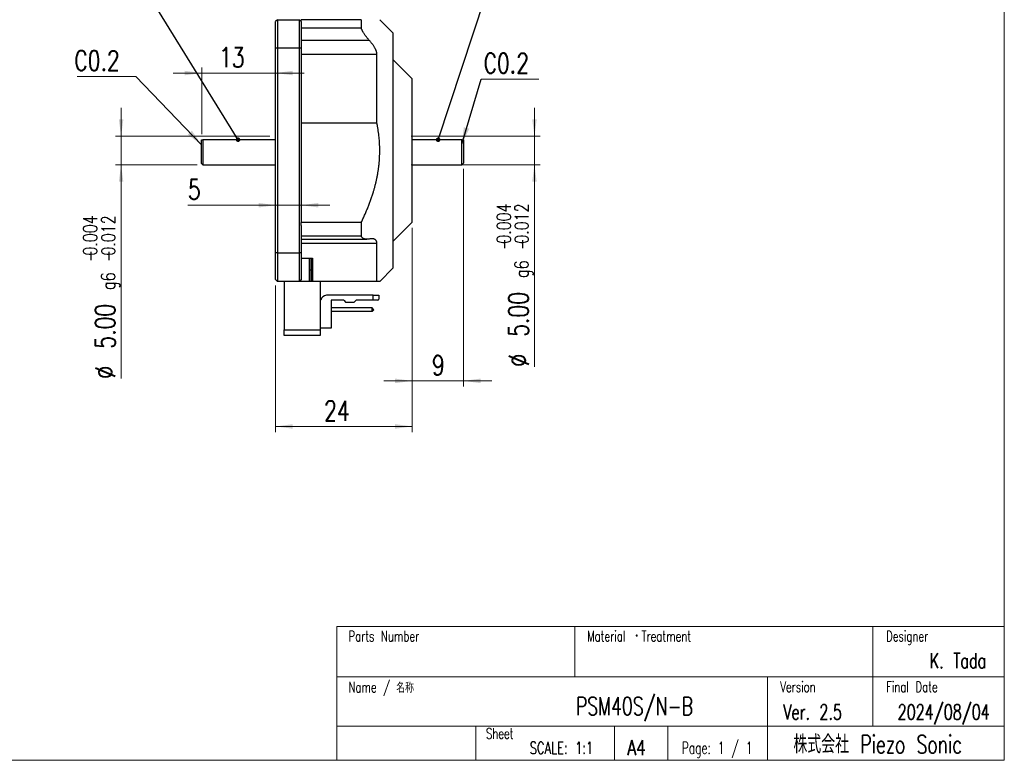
# Model space of a CAD drawing. Header units: millimetres. Extents: x 5 to 292, y 5 to 205.
# Tile 2 of 7: x 119 to 292, y 5 to 135. Entities that reach past the tile are written whole.
import ezdxf

# ---------------------------------------------------------------- set-up
doc = ezdxf.new("R2010")
doc.units = ezdxf.units.MM
doc.styles.add('SLDTEXTSTYLE0', font='TXT', dxfattribs={"width": 0.75, "bigfont": 'bigfont'})
doc.styles.add('SLDTEXTSTYLE1', font='TXT', dxfattribs={"width": 0.7, "bigfont": 'bigfont'})
doc.styles.add('SLDTEXTSTYLE2', font='TXT', dxfattribs={"width": 0.645455, "bigfont": 'bigfont'})
doc.styles.get("Standard").update_dxf_attribs({"font": 'txt', "bigfont": 'bigfont'})
doc.dimstyles.new('SLDDIMSTYLE0', dxfattribs={"dimtxt": 3.5, "dimasz": 3, "dimexe": 0, "dimexo": 0.0625, "dimgap": 0.875, "dimtad": 3, "dimdec": 0, "dimrnd": 1e-09, "dimzin": 12, "dimdsep": 46, "dimtxsty": 'SLDTEXTSTYLE0', "dimsah": 1, "dimcen": 0.09, "dimadec": 0, "dimazin": 3, "dimtfac": 1, "dimtdec": 0, "dimtmove": 0, "dimatfit": 0, "dimfxl": 1, "dimfrac": 2, "dimtolj": 1, "dimtzin": 12, "dimarcsym": 0})
doc.dimstyles.new('SLDDIMSTYLE1', dxfattribs={"dimtxt": 3.5, "dimasz": 3, "dimexe": 0, "dimexo": 0.0625, "dimgap": 0.875, "dimtad": 3, "dimdec": 0, "dimrnd": 1e-09, "dimzin": 12, "dimdsep": 46, "dimtxsty": 'SLDTEXTSTYLE0', "dimsah": 1, "dimcen": 0.09, "dimadec": 0, "dimazin": 3, "dimtfac": 1, "dimtdec": 0, "dimtofl": 0, "dimtmove": 0, "dimatfit": 3, "dimfxl": 1, "dimfrac": 2, "dimtolj": 1, "dimtzin": 12, "dimarcsym": 0})
doc.dimstyles.new('SLDDIMSTYLE3', dxfattribs={"dimtxt": 0.18, "dimasz": 3, "dimexe": 0, "dimexo": 0.0625, "dimgap": 0, "dimtad": 0, "dimtih": 1, "dimtoh": 1, "dimdec": 0, "dimrnd": 1e-09, "dimzin": 0, "dimdsep": 46, "dimtxsty": 'Standard', "dimsah": 1, "dimcen": 0.09, "dimadec": 0, "dimazin": 0, "dimtfac": 3, "dimtdec": 0, "dimtofl": 0, "dimtmove": 0, "dimatfit": 3, "dimfxl": 1, "dimfrac": 2, "dimtolj": 1, "dimtzin": 0, "dimarcsym": 0})
doc.dimstyles.new('SLDDIMSTYLE4', dxfattribs={"dimtxt": 3.5, "dimasz": 3, "dimexe": 0, "dimexo": 0.0625, "dimgap": 0.875, "dimtad": 3, "dimrnd": 1e-09, "dimzin": 4, "dimdsep": 46, "dimtxsty": 'SLDTEXTSTYLE0', "dimsah": 1, "dimcen": 0.09, "dimadec": 0, "dimazin": 1, "dimtol": 1, "dimtp": -0.004, "dimtm": 0.012, "dimtfac": 1, "dimtdec": 3, "dimtmove": 0, "dimatfit": 0, "dimfxl": 1, "dimfrac": 2, "dimtolj": 1, "dimarcsym": 0})
doc.dimstyles.new('SLDDIMSTYLE5', dxfattribs={"dimtxt": 0.18, "dimasz": 0.8, "dimexe": 0, "dimexo": 0.0625, "dimgap": 0, "dimtad": 0, "dimtih": 1, "dimtoh": 1, "dimdec": 0, "dimrnd": 1e-09, "dimzin": 0, "dimdsep": 46, "dimtxsty": 'Standard', "dimblk1": 'DOT', "dimblk2": 'DOT', "dimsah": 1, "dimcen": 0.09, "dimadec": 0, "dimazin": 0, "dimtfac": 0.8, "dimtdec": 0, "dimtofl": 0, "dimtmove": 0, "dimatfit": 3, "dimldrblk": 'DOT', "dimfxl": 1, "dimfrac": 2, "dimtolj": 1, "dimtzin": 0, "dimarcsym": 0})

# ---------------------------------------------------------------- blocks, each defined once
blk = doc.blocks.new('_D_6')
at = {"color": 7, "linetype": 'Continuous', "lineweight": 0}
for p, q in [((163.95, 102.58), (148.53, 102.58)), ((163.95, 102.58), (168.45, 102.58)), ((168.45, 102.58), (173.45, 102.58))]:
    blk.add_line(p, q, dxfattribs=at)
at = {"color": 7, "linetype": 'Continuous', "lineweight": 18}
for points in [[(163.95, 102.58), (160.95, 102.98), (160.95, 102.18)], [(168.45, 102.58), (171.45, 102.18), (171.45, 102.98)]]:
    blk.add_solid(points, dxfattribs=at)
at = {"color": 7, "linetype": 'Continuous', "lineweight": 18, "insert": (148.53, 107.09), "char_height": 3.5, "attachment_point": 1, "style": 'SLDTEXTSTYLE0'}
blk.add_mtext('5', dxfattribs=at)
blk = doc.blocks.new('_D_7')
at = {"color": 7, "linetype": 'Continuous', "lineweight": 0}
for p, q in [((187.95, 98.59), (187.95, 62.69)), ((163.95, 88.49), (163.95, 62.69)), ((163.95, 63.69), (187.95, 63.69))]:
    blk.add_line(p, q, dxfattribs=at)
at = {"color": 7, "linetype": 'Continuous', "lineweight": 18}
for points in [[(163.95, 63.69), (166.95, 63.29), (166.95, 64.09)], [(187.95, 63.69), (184.95, 64.09), (184.95, 63.29)]]:
    blk.add_solid(points, dxfattribs=at)
at = {"color": 7, "linetype": 'Continuous', "lineweight": 18, "insert": (172.46, 68.2), "char_height": 3.5, "attachment_point": 1, "style": 'SLDTEXTSTYLE0'}
blk.add_mtext('24', dxfattribs=at)
blk = doc.blocks.new('_D_8')
at = {"color": 7, "linetype": 'Continuous', "lineweight": 0}
for p, q in [((136.79, 114.69), (136.79, 119.69)), ((162.95, 114.69), (135.79, 114.69)), ((136.79, 109.69), (136.79, 114.69)), ((150.15, 109.69), (135.79, 109.69)), ((136.79, 109.69), (136.79, 72.09))]:
    blk.add_line(p, q, dxfattribs=at)
at = {"color": 7, "linetype": 'Continuous', "lineweight": 18}
for points in [[(136.79, 114.69), (137.19, 117.69), (136.39, 117.69)], [(136.79, 109.69), (136.39, 106.69), (137.19, 106.69)]]:
    blk.add_solid(points, dxfattribs=at)
at = {"color": 7, "linetype": 'Continuous', "lineweight": 18, "attachment_point": 1, "rotation": 90, "style": 'SLDTEXTSTYLE0'}
for s, insert, char_height in [('0.004', (130.15, 93.71), 2.45), ('0.012', (133.32, 93.71), 2.45), ('-', (130.15, 92.63), 2.45), ('-', (133.32, 92.63), 2.45), ('g6', (133.28, 87.71), 2.45), ('5.00', (132.22, 77.37), 3.5), ('%%c', (132.27, 72.09), 3.5)]:
    blk.add_mtext(s, dxfattribs=dict(at, insert=insert, char_height=char_height))
blk = doc.blocks.new('_D_9')
at = {"color": 7, "linetype": 'Continuous', "lineweight": 0}
for p, q in [((150.95, 115.09), (150.95, 126.81)), ((150.95, 125.81), (145.95, 125.81)), ((150.95, 125.81), (163.95, 125.81)), ((163.95, 125.81), (168.95, 125.81))]:
    blk.add_line(p, q, dxfattribs=at)
at = {"color": 7, "linetype": 'Continuous', "lineweight": 18}
for points in [[(150.95, 125.81), (147.95, 126.21), (147.95, 125.41)], [(163.95, 125.81), (166.95, 125.41), (166.95, 126.21)]]:
    blk.add_solid(points, dxfattribs=at)
at = {"color": 7, "linetype": 'Continuous', "lineweight": 18, "insert": (153.99, 130.32), "char_height": 3.5, "attachment_point": 1, "style": 'SLDTEXTSTYLE0'}
blk.add_mtext('13', dxfattribs=at)
blk = doc.blocks.new('_D_10')
at = {"color": 7, "linetype": 'Continuous', "lineweight": 0}
for p, q in [((196.95, 108.99), (196.95, 70.7)), ((187.95, 98.59), (187.95, 70.7)), ((187.95, 71.7), (182.95, 71.7)), ((187.95, 71.7), (196.95, 71.7)), ((196.95, 71.7), (201.95, 71.7))]:
    blk.add_line(p, q, dxfattribs=at)
at = {"color": 7, "linetype": 'Continuous', "lineweight": 18}
for points in [[(187.95, 71.7), (184.95, 72.1), (184.95, 71.3)], [(196.95, 71.7), (199.95, 71.3), (199.95, 72.1)]]:
    blk.add_solid(points, dxfattribs=at)
at = {"color": 7, "linetype": 'Continuous', "lineweight": 18, "insert": (191.4, 76.21), "char_height": 3.5, "attachment_point": 1, "style": 'SLDTEXTSTYLE0'}
blk.add_mtext('9', dxfattribs=at)
blk = doc.blocks.new('_D_11')
at = {"color": 7, "linetype": 'Continuous', "lineweight": 0}
for p, q in [((209.43, 114.69), (209.43, 119.69)), ((187.75, 114.69), (210.43, 114.69)), ((209.43, 109.69), (209.43, 114.69)), ((187.75, 109.69), (210.43, 109.69)), ((209.43, 109.69), (209.43, 74.17))]:
    blk.add_line(p, q, dxfattribs=at)
at = {"color": 7, "linetype": 'Continuous', "lineweight": 18}
for points in [[(209.43, 114.69), (209.83, 117.69), (209.03, 117.69)], [(209.43, 109.69), (209.03, 106.69), (209.83, 106.69)]]:
    blk.add_solid(points, dxfattribs=at)
at = {"color": 7, "linetype": 'Continuous', "lineweight": 18, "attachment_point": 1, "rotation": 90, "style": 'SLDTEXTSTYLE0'}
for s, insert, char_height in [('0.004', (202.8, 95.8), 2.45), ('0.012', (205.96, 95.8), 2.45), ('-', (202.8, 94.71), 2.45), ('-', (205.96, 94.71), 2.45), ('g6', (205.93, 89.8), 2.45), ('5.00', (204.86, 79.45), 3.5), ('%%c', (204.92, 74.17), 3.5)]:
    blk.add_mtext(s, dxfattribs=dict(at, insert=insert, char_height=char_height))
blk = doc.blocks.new('SW_NOTE_0_1')
at = {"color": 0, "linetype": 'Continuous', "lineweight": 0}
blk.add_line((-10.34, 0), (0, 0), dxfattribs=at)
at = {"color": 0, "linetype": 'Continuous', "lineweight": 0, "insert": (-10.84, 4.56), "char_height": 3.5, "attachment_point": 1, "style": 'SLDTEXTSTYLE0'}
blk.add_mtext('C0.2', dxfattribs=at)
blk = doc.blocks.new('_Dot')
at = {"color": 0, "linetype": 'ByBlock', "lineweight": -2}
blk.add_line((-0.5, 0), (-1, 0), dxfattribs=at)
at = {"color": 0, "linetype": 'ByBlock', "const_width": 0.5}
blk.add_lwpolyline([(-0.25, 0, 1), (0.25, 0, 1)], format="xyb", close=True, dxfattribs=at)
blk = doc.blocks.new('SW_NOTE_0_4')
at = {"color": 0, "linetype": 'Continuous', "lineweight": 0}
blk.add_line((10.17, 0), (0, 0), dxfattribs=at)
at = {"color": 0, "linetype": 'Continuous', "lineweight": 0, "insert": (0.43, 4.54), "char_height": 3.5, "attachment_point": 1, "style": 'SLDTEXTSTYLE0'}
blk.add_mtext('C0.2', dxfattribs=at)

msp = doc.modelspace()

# ---------------------------------------------------------------- linework, layer by layer
at = {"color": 7, "linetype": 'Continuous', "lineweight": 18}
for p, q in [((292, 77.25), (292, 205)), ((292, 5), (292, 77.25)), ((174.698, 28.531), (292, 28.524)), ((174.698, 5), (174.698, 28.531)), ((216.545, 19.666), (216.545, 28.529)), ((268.897, 19.67), (268.897, 28.525)), ((174.698, 19.663), (292, 19.672)), ((250.4, 10.984), (250.4, 19.668)), ((268.899, 10.986), (268.899, 19.67)), ((269.993, 10.986), (174.698, 10.974)), ((199.155, 5), (199.155, 10.977)), ((223.487, 5), (223.487, 10.98)), ((232.874, 5), (232.874, 10.981)), ((250.401, 5), (250.401, 10.984)), ((292, 10.986), (269.993, 10.986)), ((5, 5), (292, 5))]:
    msp.add_line(p, q, dxfattribs=at)
at = {"color": 7, "linetype": 'Continuous', "lineweight": 25}
for p, q in [((164.246, 135.191), (163.946, 134.891)), ((164.246, 135.191), (164.246, 130.191)), ((164.246, 135.191), (168.146, 135.191)), ((168.146, 130.191), (168.146, 135.191)), ((168.146, 135.191), (168.446, 134.891)), ((178.996, 135.191), (168.446, 135.191)), ((168.446, 134.891), (168.446, 135.191)), ((178.996, 135.191), (178.996, 133.683)), ((184.546, 132.891), (182.246, 135.191)), ((163.946, 130.191), (163.946, 134.891)), ((168.446, 134.891), (168.446, 130.191)), ((178.996, 133.683), (168.446, 133.683)), ((180.411, 131.549), (168.446, 131.549)), ((184.546, 132.891), (184.546, 91.491)), ((164.246, 130.191), (163.946, 130.191)), ((163.946, 94.191), (163.946, 130.191)), ((168.146, 130.191), (164.246, 130.191)), ((164.246, 130.191), (164.246, 94.191)), ((168.446, 130.191), (168.146, 130.191)), ((168.146, 94.191), (168.146, 130.191)), ((168.446, 130.191), (168.446, 118.27)), ((181.746, 129.089), (168.446, 129.089)), ((181.746, 117.013), (181.746, 129.089)), ((187.946, 124.791), (184.546, 128.191)), ((187.946, 112.191), (187.946, 124.791)), ((168.446, 118.27), (168.446, 117.013)), ((181.746, 117.013), (168.446, 117.013)), ((168.446, 117.013), (168.446, 99.539)), ((150.946, 109.891), (150.946, 114.091)), ((151.146, 114.091), (151.146, 109.691)), ((163.946, 114.091), (151.146, 114.091)), ((196.646, 114.091), (187.946, 114.091)), ((196.646, 109.691), (196.646, 114.091)), ((196.946, 114.091), (196.946, 109.991)), ((187.946, 99.591), (187.946, 112.191)), ((150.946, 109.891), (151.146, 109.691)), ((151.146, 109.691), (163.946, 109.691)), ((187.946, 109.691), (196.646, 109.691)), ((196.646, 109.691), (196.946, 109.991)), ((178.996, 99.539), (168.446, 99.539)), ((168.446, 99.008), (168.446, 99.539)), ((168.446, 99.008), (168.446, 94.191)), ((178.996, 99.539), (178.996, 97.12)), ((184.546, 96.191), (187.946, 99.591)), ((178.996, 97.12), (168.446, 97.12)), ((168.446, 96.583), (179.974, 96.583)), ((181.746, 95.86), (168.446, 95.86)), ((181.746, 89.191), (181.746, 95.86)), ((164.246, 94.191), (163.946, 94.191)), ((163.946, 89.491), (163.946, 94.191)), ((164.246, 94.191), (168.146, 94.191)), ((164.246, 94.191), (164.246, 89.191)), ((168.446, 94.191), (168.146, 94.191)), ((168.146, 89.191), (168.146, 94.191)), ((168.446, 94.191), (168.446, 89.491)), ((168.446, 93.242), (170.446, 93.242)), ((169.846, 93.242), (169.846, 89.191)), ((170.186, 89.191), (170.186, 93.242)), ((170.326, 93.242), (170.326, 89.191)), ((170.366, 93.242), (170.366, 89.191)), ((170.406, 93.242), (170.406, 89.191)), ((170.406, 92.191), (170.446, 92.191)), ((170.446, 93.242), (170.446, 89.191)), ((169.846, 91.231), (170.186, 91.231)), ((170.406, 91.231), (170.446, 91.231)), ((182.246, 89.191), (184.546, 91.491)), ((164.246, 89.191), (163.946, 89.491)), ((168.146, 89.191), (164.246, 89.191)), ((165.446, 89.191), (165.446, 80.691)), ((168.446, 89.491), (168.146, 89.191)), ((171.746, 89.191), (168.146, 89.191)), ((168.246, 89.291), (168.246, 89.191)), ((171.746, 89.191), (171.746, 80.691)), ((181.746, 89.191), (171.746, 89.191)), ((181.106, 86.741), (172.895, 86.741)), ((181.106, 85.891), (181.106, 86.741)), ((181.106, 86.741), (182.106, 86.741)), ((182.106, 86.741), (182.106, 86.091)), ((171.906, 85.891), (171.746, 85.891)), ((173.706, 85.891), (173.706, 80.991)), ((175.906, 85.891), (173.706, 85.891)), ((175.906, 85.891), (176.306, 85.491)), ((177.706, 85.491), (176.306, 85.491)), ((177.706, 85.491), (178.106, 85.891)), ((181.106, 85.891), (178.106, 85.891)), ((181.906, 85.891), (181.106, 85.891)), ((180.906, 84.516), (173.706, 84.516)), ((180.906, 83.866), (173.706, 83.866)), ((180.906, 83.866), (180.906, 84.516)), ((181.206, 84.216), (180.906, 84.516)), ((180.906, 83.866), (181.206, 84.166)), ((181.206, 84.216), (181.206, 84.166)), ((165.446, 80.691), (171.746, 80.691)), ((165.446, 79.691), (165.446, 80.691)), ((171.746, 79.691), (165.446, 79.691)), ((173.706, 80.991), (171.746, 80.991)), ((171.746, 80.691), (171.746, 79.691))]:
    msp.add_line(p, q, dxfattribs=at)
for centre, radius, start, end in [((172.895, 85.741), 1, 90, 171.37307), ((181.906, 86.091), 0.2, 270, 0)]:
    msp.add_arc(centre, radius, start, end, dxfattribs=at)
for points, knots in [([(180.411, 131.549), (180.361, 131.605), (180.262, 131.716), (180.117, 131.888), (179.974, 132.066), (179.833, 132.249), (179.697, 132.436), (179.567, 132.624), (179.446, 132.812), (179.344, 132.979), (179.261, 133.126), (179.193, 133.253), (179.124, 133.389), (179.057, 133.533), (179.016, 133.633), (178.996, 133.683)], [0, 0, 0, 0, 0.0842318, 0.1685162, 0.2527354, 0.3394697, 0.4262804, 0.51299, 0.5974952, 0.6819906, 0.7396985, 0.7974482, 0.8551462, 0.9273421, 1, 1, 1, 1]), ([(181.746, 129.089), (181.745, 129.13), (181.742, 129.213), (181.722, 129.347), (181.691, 129.486), (181.649, 129.629), (181.596, 129.774), (181.534, 129.921), (181.464, 130.069), (181.382, 130.226), (181.287, 130.391), (181.179, 130.563), (181.064, 130.733), (180.944, 130.901), (180.818, 131.067), (180.686, 131.23), (180.551, 131.392), (180.457, 131.497), (180.411, 131.549)], [0, 0, 0, 0, 0.057136, 0.1145292, 0.1719502, 0.2291243, 0.2858823, 0.342812, 0.3997809, 0.4565924, 0.5237033, 0.5910173, 0.6584575, 0.7258789, 0.7930802, 0.8620331, 0.9310359, 1, 1, 1, 1]), ([(178.996, 99.539), (179.097, 99.751), (179.298, 100.174), (179.588, 100.814), (179.868, 101.459), (180.135, 102.109), (180.391, 102.763), (180.634, 103.423), (180.863, 104.088), (181.007, 104.539), (181.132, 104.946), (181.24, 105.308), (181.389, 105.848), (181.528, 106.39), (181.655, 106.936), (181.774, 107.498), (181.883, 108.077), (181.981, 108.674), (182.064, 109.273), (182.132, 109.874), (182.183, 110.456), (182.218, 111.017), (182.239, 111.558), (182.248, 112.099), (182.244, 112.641), (182.227, 113.184), (182.197, 113.726), (182.155, 114.264), (182.1, 114.807), (182.031, 115.356), (181.949, 115.91), (181.855, 116.463), (181.782, 116.829), (181.746, 117.013)], [0, 0, 0, 0, 0.0389724, 0.0779501, 0.1169266, 0.1558975, 0.1948835, 0.2338778, 0.2728705, 0.3118544, 0.3126395, 0.3436845, 0.374739, 0.4057956, 0.436848, 0.4678913, 0.5014158, 0.5349559, 0.5685, 0.6020379, 0.6355606, 0.6655724, 0.6955924, 0.7256123, 0.755624, 0.7858062, 0.8159884, 0.8458372, 0.8756861, 0.9067602, 0.9378423, 0.968925, 1, 1, 1, 1]), ([(150.946, 114.091), (150.98, 114.091), (151.044, 114.091), (151.113, 114.091), (151.146, 114.091)], [0, 0, 0, 0, 0.5248339, 1, 1, 1, 1]), ([(196.646, 114.091), (196.679, 114.091), (196.749, 114.091), (196.85, 114.091), (196.914, 114.091), (196.946, 114.091)], [0, 0, 0, 0, 0.3052708, 0.6523617, 1, 1, 1, 1]), ([(180.411, 96.633), (180.361, 96.623), (180.262, 96.603), (180.117, 96.587), (179.974, 96.581), (179.833, 96.587), (179.697, 96.606), (179.567, 96.639), (179.446, 96.685), (179.344, 96.74), (179.261, 96.798), (179.193, 96.856), (179.124, 96.927), (179.057, 97.012), (179.016, 97.084), (178.996, 97.12)], [0, 0, 0, 0, 0.0842318, 0.1685162, 0.2527354, 0.3394697, 0.4262804, 0.51299, 0.5974952, 0.6819906, 0.7396985, 0.7974482, 0.8551462, 0.9273421, 1, 1, 1, 1]), ([(181.746, 95.86), (181.745, 95.901), (181.742, 95.984), (181.722, 96.096), (181.691, 96.2), (181.649, 96.293), (181.596, 96.375), (181.534, 96.447), (181.464, 96.508), (181.382, 96.562), (181.287, 96.608), (181.179, 96.644), (181.064, 96.669), (180.944, 96.682), (180.818, 96.685), (180.686, 96.677), (180.551, 96.661), (180.457, 96.642), (180.411, 96.633)], [0, 0, 0, 0, 0.0571351, 0.11452735, 0.17194741, 0.2291206, 0.28587847, 0.34280804, 0.39977673, 0.45658811, 0.52369865, 0.59101225, 0.65845205, 0.72587309, 0.79307402, 0.86202902, 0.93103387, 1, 1, 1, 1]), ([(182.245, 89.191), (182.245, 89.191), (182.243, 89.191), (182.226, 89.191), (182.197, 89.191), (182.155, 89.191), (182.1, 89.191), (182.031, 89.191), (181.949, 89.191), (181.855, 89.191), (181.782, 89.191), (181.746, 89.191)], [0, 0, 0, 0, 0.09255992, 0.20460425, 0.31671072, 0.42751922, 0.53838576, 0.65367035, 0.76895534, 0.88447743, 1, 1, 1, 1])]:
    msp.add_open_spline(points, degree=3, knots=knots, dxfattribs=at)

# ---------------------------------------------------------------- block references
at = {"color": 7, "linetype": 'Continuous', "lineweight": 0}
for name, p in [('SW_NOTE_0_1', (139.407, 125.179)), ('SW_NOTE_0_4', (200.049, 124.757))]:
    msp.add_blockref(name, p, dxfattribs=at)

# ---------------------------------------------------------------- texts
for s, insert, char_height, attachment_point, style in [('Parts Number', (176.746, 27.76), 1.85208, 1, 'SLDTEXTSTYLE1'), ('Material ・Treatment', (218.678, 27.76), 1.85208, 1, 'SLDTEXTSTYLE1'), ('Designer', (271.238, 27.76), 1.8521, 1, 'SLDTEXTSTYLE1'), ('K. Tada', (283.865, 23.842), 2.6458, 2, 'SLDTEXTSTYLE1'), ('Name /', (176.746, 18.784), 1.8521, 1, 'SLDTEXTSTYLE1'), ('名称', (185.145, 18.492), 1.5875, 1, 'SLDTEXTSTYLE1'), ('Version', (252.633, 18.831), 1.8521, 1, 'SLDTEXTSTYLE1'), ('Final Date', (271.238, 18.831), 1.8521, 1, 'SLDTEXTSTYLE1'), ('PSM40S/N-B', (227.003, 16.11), 3.175, 2, 'SLDTEXTSTYLE1'), ('Ver. 2.5', (258.319, 14.803), 2.6458, 2, 'SLDTEXTSTYLE1'), ('2024/08/04', (281.349, 14.803), 2.6458, 2, 'SLDTEXTSTYLE1'), ('Sheet', (200.913, 10.639), 1.8521, 1, 'SLDTEXTSTYLE1'), ('株式会社 Piezo Sonic', (269.758, 9.407), 3.175, 2, 'SLDTEXTSTYLE1'), ('SCALE: 1:1', (208.592, 8.241), 2.1167, 1, 'SLDTEXTSTYLE1'), ('A4', (225.775, 8.54), 2.6458, 1, 'SLDTEXTSTYLE0'), ('Page: 1 / 1', (235.353, 8.241), 2.11667, 1, 'SLDTEXTSTYLE2')]:
    msp.add_mtext(s, dxfattribs=dict(at, insert=insert, char_height=char_height, attachment_point=attachment_point, style=style))

# ---------------------------------------------------------------- dimensions: what is measured, and where the dimension line sits
at = {"color": 7, "linetype": 'Continuous', "lineweight": 18}
for base, p1, p2, dimstyle, picture, middle in [((163.946, 125.812), (150.946, 114.091), (163.946, 130.191), 'SLDDIMSTYLE0', '_D_9', (156.576, 125.812)), ((196.946, 71.697), (187.946, 99.591), (196.946, 109.991), 'SLDDIMSTYLE0', '_D_10', (192.692, 71.697)), ((168.445910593, 102.575144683), (163.945910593, 94.190779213), (168.445910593, 99.539198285), 'SLDDIMSTYLE0', '_D_6', (149.819055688, 102.575144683)), ((187.946, 63.691), (163.946, 89.491), (187.946, 99.591), 'SLDDIMSTYLE1', '_D_7', (175.044, 63.691))]:
    dim = msp.add_linear_dim(base=base, p1=p1, p2=p2, dimstyle=dimstyle, dxfattribs=at)
    dim.commit()
    dim.dimension.update_dxf_attribs({"geometry": picture, "text_midpoint": middle, "dimtype": 160})
for base, p1, p2, picture, middle in [((136.786, 114.691), (151.146, 109.691), (163.946, 114.691), '_D_8', (136.786, 86.975)), ((209.43, 114.691), (186.746, 109.691), (186.746, 114.691), '_D_11', (209.43, 89.058))]:
    dim = msp.add_linear_dim(base=base, p1=p1, p2=p2, angle=90, text='%%c<>g6', dimstyle='SLDDIMSTYLE4', dxfattribs=at)
    dim.commit()
    dim.dimension.update_dxf_attribs({"geometry": picture, "text_midpoint": middle, "dimtype": 160})

# ---------------------------------------------------------------- leaders
at = {"color": 7, "linetype": 'Continuous', "lineweight": 0}
for points, dimstyle in [([(192.501, 114.091), (202.461, 144.242)], 'SLDDIMSTYLE5'), ([(157.339, 114.091), (142.798, 137.659)], 'SLDDIMSTYLE5'), ([(150.946, 113.173), (139.407, 125.179)], 'SLDDIMSTYLE3'), ([(196.646, 113.289), (200.049, 124.757)], 'SLDDIMSTYLE3')]:
    msp.add_leader(points, dimstyle=dimstyle, dxfattribs=at)

doc.saveas('drawing.dxf')
